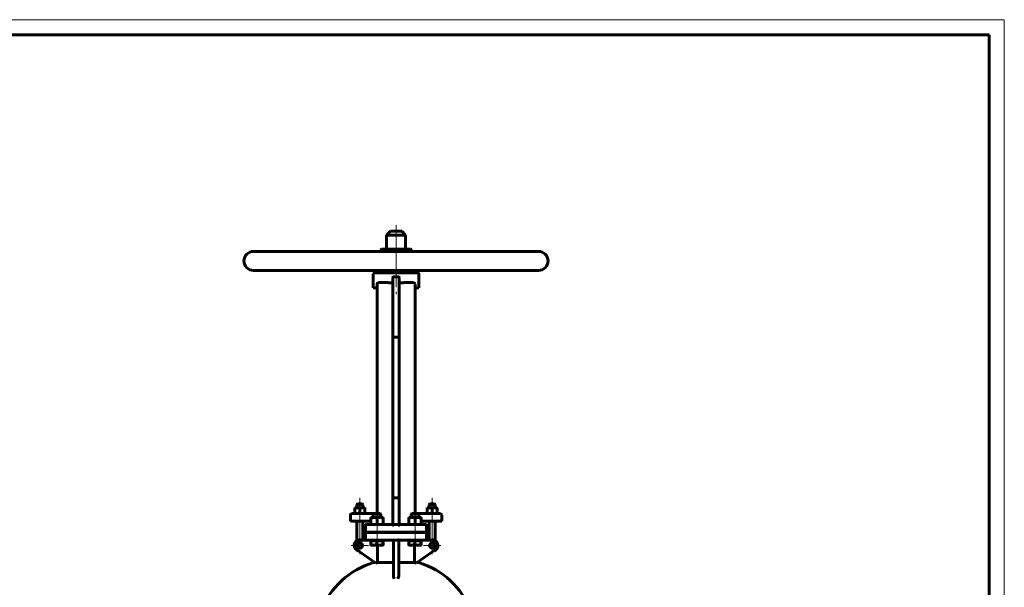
# Model space of a CAD drawing. Header units: millimetres. Extents: x 0 to 594, y 0 to 420.
# Tile 9 of 9: x 270 to 594, y 234 to 420. Entities that reach past the tile are written whole.
import ezdxf

# ---------------------------------------------------------------- set-up
doc = ezdxf.new("R2010")
doc.units = ezdxf.units.MM
for name, pattern in [('K5LT_AXLED', [12, 7.5, -1.5, 1.5, -1.5]), ('K5LT_BASIC', [0]), ('K5LT_THIN', [0])]:
    doc.linetypes.add(name, pattern=pattern)
doc.layers.add('Системный слой', color=7, linetype='Continuous')
doc.layers.add('Системный слой (1)', color=7, linetype='Continuous', true_color=0x6c6c6c)
doc.styles.add('KDIMTEXTSTYLE', font='txt', dxfattribs={"width": 0.96, "oblique": 15, "height": 5})
doc.styles.add('KTEXTSTYLE', font='txt', dxfattribs={"width": 0.96, "height": 5})
doc.dimstyles.new('KDIMSTYLE (0.25)', dxfattribs={"dimtxt": 5, "dimasz": 1, "dimexe": 2, "dimexo": 0, "dimgap": 1, "dimtad": 1, "dimlfac": 4, "dimtxsty": 'KDIMTEXTSTYLE', "dimsah": 1, "dimcen": 0, "dimdle": 1, "dimadec": 0, "dimazin": 0, "dimtfac": 0.667, "dimtmove": 0, "dimatfit": 3, "dimfxl": 1, "dimtvp": 1, "dimtolj": 1, "dimtzin": 0, "dimarcsym": 0})

# ---------------------------------------------------------------- blocks, each defined once
blk = doc.blocks.new('U46')
at = {"layer": 'Системный слой (1)', "color": 143, "linetype": 'K5LT_BASIC', "lineweight": 60, "true_color": 0x33acca}
for p, q in [((386.47, 254.11), (392.47, 254.11)), ((392.47, 254.11), (392.48, 254.11))]:
    blk.add_line(p, q, dxfattribs=at)
blk = doc.blocks.new('U47')
at = {"layer": 'Системный слой (1)', "color": 143, "linetype": 'K5LT_BASIC', "lineweight": 60, "true_color": 0x33acca}
for start, end in [(180, 236.8486), (236.8486, 270)]:
    blk.add_arc((395.47, 254.61), 0.5, start, end, dxfattribs=at)
blk = doc.blocks.new('U48')
at = {"layer": 'Системный слой (1)', "color": 143, "linetype": 'K5LT_BASIC', "lineweight": 60, "true_color": 0x33acca}
for p, q in [((393.09, 241.63), (387.87, 241.63)), ((400.06, 241.63), (394.84, 241.63))]:
    blk.add_line(p, q, dxfattribs=at)
blk = doc.blocks.new('U49')
at = {"layer": 'Системный слой (1)', "color": 143, "linetype": 'K5LT_BASIC', "lineweight": 60, "true_color": 0x33acca}
for p, q in [((392.47, 254.11), (392.47, 254.11)), ((392.47, 254.11), (392.47, 254.11)), ((392.47, 254.11), (392.48, 254.11)), ((392.48, 254.11), (392.48, 254.11)), ((392.48, 254.11), (392.49, 254.11)), ((392.83, 254.26), (392.83, 254.26))]:
    blk.add_line(p, q, dxfattribs=at)
blk = doc.blocks.new('U50')
at = {"layer": 'Системный слой (1)', "color": 143, "linetype": 'K5LT_BASIC', "lineweight": 60, "true_color": 0x33acca}
for p, q in [((392.47, 254.11), (392.47, 254.11)), ((392.47, 254.11), (392.47, 254.11)), ((392.47, 254.11), (392.47, 254.11)), ((392.47, 254.11), (392.54, 254.11)), ((392.54, 254.11), (392.6, 254.13)), ((392.6, 254.13), (392.67, 254.15))]:
    blk.add_line(p, q, dxfattribs=at)
blk = doc.blocks.new('U51')
at = {"layer": 'Системный слой (1)', "color": 143, "linetype": 'K5LT_BASIC', "lineweight": 60, "true_color": 0x33acca}
for start, end in [(106.6015, 159.0486), (20.9328, 73.3985)]:
    blk.add_arc((393.97, 216.47), 26.25, start, end, dxfattribs=at)
blk = doc.blocks.new('U52')
at = {"layer": 'Системный слой (1)', "color": 143, "linetype": 'K5LT_BASIC', "lineweight": 60, "true_color": 0x33acca}
for p, q in [((395.47, 254.11), (395.45, 254.11)), ((401.47, 254.11), (395.46, 254.11))]:
    blk.add_line(p, q, dxfattribs=at)
blk = doc.blocks.new('U54')
at = {"layer": 'Системный слой (1)', "color": 143, "linetype": 'K5LT_BASIC', "lineweight": 60, "true_color": 0x33acca}
for p, q in [((395.21, 254.18), (395.1, 254.26)), ((395.34, 254.13), (395.21, 254.18)), ((395.47, 254.11), (395.34, 254.13))]:
    blk.add_line(p, q, dxfattribs=at)
blk = doc.blocks.new('U55')
at = {"layer": 'Системный слой (1)', "color": 143, "linetype": 'K5LT_BASIC', "lineweight": 60, "true_color": 0x33acca}
for p, q in [((395.34, 254.12), (395.38, 254.12)), ((395.38, 254.12), (395.42, 254.11)), ((395.42, 254.11), (395.47, 254.11)), ((395.47, 254.11), (395.47, 254.11)), ((395.47, 254.11), (395.47, 254.11)), ((395.47, 254.11), (395.47, 254.11))]:
    blk.add_line(p, q, dxfattribs=at)
blk = doc.blocks.new('U59')
at = {"layer": 'Системный слой (1)', "color": 143, "linetype": 'K5LT_BASIC', "lineweight": 60, "true_color": 0x33acca}
for p, q in [((400.17, 257.73), (399.2, 257.73)), ((401.24, 257.73), (400.17, 257.73))]:
    blk.add_line(p, q, dxfattribs=at)
blk = doc.blocks.new('U61')
at = {"layer": 'Системный слой (1)', "color": 143, "linetype": 'K5LT_BASIC', "lineweight": 60, "true_color": 0x33acca}
for p, q in [((402.21, 247.38), (402.21, 247.38)), ((402.21, 247.38), (402.22, 247.38)), ((402.22, 247.38), (402.23, 247.41)), ((402.22, 247.38), (402.22, 247.38)), ((402.23, 247.41), (402.25, 247.47)), ((402.25, 247.47), (402.26, 247.56))]:
    blk.add_line(p, q, dxfattribs=at)
blk = doc.blocks.new('U62')
at = {"layer": 'Системный слой (1)', "color": 143, "linetype": 'K5LT_BASIC', "lineweight": 60, "true_color": 0x33acca}
for p, q in [((391.16, 344.61), (389.22, 344.61)), ((398.72, 344.61), (391.16, 344.61))]:
    blk.add_line(p, q, dxfattribs=at)
blk = doc.blocks.new('U65')
at = {"layer": 'Системный слой (1)', "color": 143, "linetype": 'K5LT_BASIC', "lineweight": 60, "true_color": 0x33acca}
for p, q in [((387.67, 257.73), (386.7, 257.73)), ((388.74, 257.73), (387.67, 257.73))]:
    blk.add_line(p, q, dxfattribs=at)
blk = doc.blocks.new('U72')
at = {"layer": 'Системный слой (1)', "color": 143, "linetype": 'K5LT_BASIC', "lineweight": 60, "true_color": 0x33acca}
for p, q in [((389.71, 247.38), (389.71, 247.38)), ((389.71, 247.38), (389.72, 247.38)), ((389.72, 247.38), (389.73, 247.41)), ((389.72, 247.38), (389.72, 247.38)), ((389.73, 247.41), (389.75, 247.47)), ((389.75, 247.47), (389.76, 247.56))]:
    blk.add_line(p, q, dxfattribs=at)
blk = doc.blocks.new('U79')
at = {"layer": 'Системный слой (1)', "color": 30, "linetype": 'K5LT_AXLED', "lineweight": 18, "true_color": 0xff8000}
for q in [(382.07, 250.11), (379.19, 247.23), (384.94, 247.23), (382.07, 244.36)]:
    blk.add_line((382.07, 247.23), q, dxfattribs=at)
blk = doc.blocks.new('U81')
at = {"layer": 'Системный слой (1)', "color": 30, "linetype": 'K5LT_AXLED', "lineweight": 18, "true_color": 0xff8000}
for q in [(405.87, 250.11), (402.99, 247.23), (408.74, 247.23), (405.87, 244.36)]:
    blk.add_line((405.87, 247.23), q, dxfattribs=at)
blk = doc.blocks.new('D3')
at = {"layer": 'Системный слой (1)'}
for points in [[(417.6, 187.1), (421.05, 190.77), (416.77, 188.12), (417.57, 187.92)], [(366.88, 146.44), (371.16, 149.1), (370.36, 149.29), (370.33, 150.12)]]:
    blk.add_hatch(color=7, dxfattribs=at).paths.add_polyline_path(points)
at = {"layer": 'Системный слой (1)', "color": 7, "linetype": 'K5LT_THIN', "lineweight": 18, "true_color": 0xffffff}
for p, q in [((421.05, 190.77), (430.94, 198.87)), ((366.88, 146.44), (421.05, 190.77)), ((416.77, 188.12), (421.05, 190.77)), ((417.57, 187.92), (416.77, 188.12)), ((417.6, 187.1), (417.57, 187.92)), ((421.05, 190.77), (417.6, 187.1)), ((366.88, 146.44), (370.33, 150.12)), ((371.16, 149.1), (366.88, 146.44)), ((370.33, 150.12), (370.36, 149.29)), ((370.36, 149.29), (371.16, 149.1))]:
    blk.add_line(p, q, dxfattribs=at)
blk.add_wipeout([(432.94, 199.87), (432.94, 207.25), (447.01, 207.25), (447.01, 199.87)]).dxf.layer = 'Системный слой (1)'
blk.add_line((430.94, 198.87), (449.6, 198.87), dxfattribs=at)
at = {"layer": 'Системный слой (1)', "color": 7, "char_height": 5, "attachment_point": 1, "style": 'KTEXTSTYLE'}
for s, insert in [('\\fArial|b0|c204|p34;\\H5.0;\\W1.000;\\Q15;\\fGOST Type AU|b0|i0|c204|p34;\\Q15;\\W0.960;⌀', (432.94, 206.45)), ('\\fArial|b0|c204|p34;\\H5.0;\\W1.000;\\Q15;\\fGOST Type AU|b0|i0|c204|p34;\\Q15;\\W0.960;280', (436.25, 206.45))]:
    blk.add_mtext(s, dxfattribs=dict(at, insert=insert))
blk = doc.blocks.new('KDIMARROW_01')
at = {"layer": 'Системный слой'}
blk.add_hatch(color=0, dxfattribs=at).paths.add_polyline_path([(-5, -0.66), (0, 0), (-5, 0.66), (-4.5, 0)])
at = {"layer": 'Системный слой', "color": 0, "linetype": 'K5LT_THIN', "lineweight": 18}
for p, q in [((-4.5, 0), (-5, 0.66)), ((-5, 0.66), (0, 0)), ((0, 0), (-5, -0.66)), ((-5, -0.66), (-4.5, 0))]:
    blk.add_line(p, q, dxfattribs=at)
at = {"layer": 'Системный слой (1)', "color": 0, "linetype": 'K5LT_THIN', "lineweight": 18}
blk.add_line((183, 168.61), (182.75, 168.61), dxfattribs=at)
blk = doc.blocks.new('D5')
at = {"layer": 'Системный слой (1)'}
for points in [[(381.78, 186.33), (378.29, 189.98), (380.72, 185.55), (380.95, 186.35)], [(409.64, 147.24), (407.21, 151.66), (406.98, 150.87), (406.15, 150.88)]]:
    blk.add_hatch(color=7, dxfattribs=at).paths.add_polyline_path(points)
at = {"layer": 'Системный слой (1)', "color": 7, "linetype": 'K5LT_THIN', "lineweight": 18, "true_color": 0xffffff}
for p, q in [((378.29, 189.98), (381.78, 186.33)), ((380.72, 185.55), (378.29, 189.98)), ((378.29, 189.98), (409.64, 147.24)), ((380.95, 186.35), (380.72, 185.55)), ((381.78, 186.33), (380.95, 186.35)), ((409.64, 147.24), (406.15, 150.88)), ((406.15, 150.88), (406.98, 150.87)), ((406.98, 150.87), (407.21, 151.66)), ((407.21, 151.66), (409.64, 147.24)), ((409.64, 147.24), (425.03, 126.26))]:
    blk.add_line(p, q, dxfattribs=at)
blk.add_wipeout([(427.03, 127.26), (427.03, 134.65), (440.08, 134.65), (440.08, 127.26)]).dxf.layer = 'Системный слой (1)'
blk.add_line((425.03, 126.26), (442.62, 126.26), dxfattribs=at)
at = {"layer": 'Системный слой (1)', "color": 7, "char_height": 5, "attachment_point": 1, "style": 'KTEXTSTYLE'}
for s, insert in [('\\fArial|b0|c204|p34;\\H5.0;\\W1.000;\\Q15;\\fGOST Type AU|b0|i0|c204|p34;\\Q15;\\W0.960;⌀', (427.03, 133.85)), ('\\fArial|b0|c204|p34;\\H5.0;\\W1.000;\\Q15;\\fGOST Type AU|b0|i0|c204|p34;\\Q15;\\W0.960;212', (430.34, 133.85))]:
    blk.add_mtext(s, dxfattribs=dict(at, insert=insert))
blk = doc.blocks.new('U83')
at = {"color": 7, "linetype": 'K5LT_THIN', "lineweight": 18, "true_color": 0xffffff}
for p, q in [((0, 420), (594, 420)), ((594, 420), (594, 0))]:
    blk.add_line(p, q, dxfattribs=at)
at = {"color": 143, "linetype": 'K5LT_BASIC', "lineweight": 60, "true_color": 0x33acca}
for p, q in [((20, 415), (589, 415)), ((589, 415), (589, 5))]:
    blk.add_line(p, q, dxfattribs=at)

msp = doc.modelspace()

# ---------------------------------------------------------------- linework, layer by layer
at = {"layer": 'Системный слой (1)', "color": 143, "linetype": 'K5LT_BASIC', "lineweight": 60, "true_color": 0x33acca}
for p, q in [((392.0904, 350.4834), (390.8404, 349.2334)), ((395.8404, 350.4834), (392.0904, 350.4834)), ((395.8404, 350.4834), (397.0904, 349.2334)), ((390.8404, 344.6084), (390.8404, 349.2334)), ((390.8404, 349.2334), (397.0904, 349.2334)), ((397.0904, 344.6084), (397.0904, 349.2334)), ((347.0904, 343.8584), (440.8404, 343.8584)), ((388.9654, 343.8584), (388.9654, 344.3584)), ((398.9654, 343.8584), (398.9654, 344.3584)), ((347.0904, 337.6084), (440.8404, 337.6084)), ((400.9654, 336.8584), (386.9654, 336.8584)), ((388.9654, 337.1084), (388.9654, 337.6084)), ((398.9654, 337.1084), (398.9654, 337.6084)), ((386.4654, 331.8584), (386.4654, 336.3584)), ((388.2154, 333.6084), (390.9611, 333.6084)), ((392.9654, 335.2974), (392.9654, 330.5474)), ((393.2154, 335.5474), (394.7154, 335.5474)), ((394.9654, 330.5474), (394.9654, 335.2974)), ((396.9696, 333.6084), (399.7154, 333.6084)), ((401.4654, 331.8584), (401.4654, 336.3584)), ((387.7154, 331.8584), (386.4654, 331.8584)), ((387.7154, 333.1084), (387.7154, 329.8584)), ((392.9654, 330.5474), (392.9654, 330.0236)), ((394.9654, 330.0236), (394.9654, 330.5474)), ((400.2154, 329.8584), (400.2154, 333.1084)), ((401.4654, 331.8584), (400.2154, 331.8584)), ((387.7154, 257.7334), (387.7154, 329.8584)), ((392.9654, 330.0236), (392.9654, 329.6339)), ((392.9654, 329.6339), (392.9654, 315.6844)), ((394.9654, 329.6339), (394.9654, 330.0236)), ((394.9654, 315.6844), (394.9654, 329.6339)), ((400.2154, 257.7334), (400.2154, 329.8584)), ((392.9654, 315.6844), (393.2154, 315.6844)), ((392.9654, 262.9344), (392.9654, 315.6844)), ((393.2154, 315.6844), (394.7154, 315.6844)), ((394.7154, 315.6844), (394.9654, 315.6844)), ((394.9654, 262.9344), (394.9654, 315.6844)), ((392.9654, 262.9344), (392.9654, 254.6084)), ((392.9654, 262.9344), (393.2154, 262.9344)), ((394.7154, 262.9344), (393.2154, 262.9344)), ((394.7154, 262.9344), (394.9654, 262.9344)), ((394.9654, 254.6084), (394.9654, 262.9344)), ((380.4401, 259.6084), (381.2526, 259.6084)), ((380.4401, 259.4632), (380.4401, 259.6084)), ((380.4401, 259.4632), (380.4401, 257.8785)), ((381.3151, 260.9209), (381.0651, 260.6709)), ((381.0651, 260.6709), (383.0651, 260.6709)), ((381.0651, 259.6084), (381.0651, 260.6709)), ((381.2526, 259.6084), (382.8776, 259.6084)), ((382.8151, 260.9209), (381.3151, 260.9209)), ((382.0651, 259.4632), (382.0651, 257.8785)), ((382.8151, 260.9209), (383.0651, 260.6709)), ((382.8776, 259.6084), (383.6901, 259.6084)), ((383.0651, 259.6084), (383.0651, 260.6709)), ((383.6901, 259.6084), (383.6901, 259.4632)), ((383.6901, 259.4632), (383.6901, 257.8785)), ((404.2406, 259.6084), (404.2406, 259.4632)), ((405.0531, 259.6084), (404.2406, 259.6084)), ((404.2406, 259.4632), (404.2406, 257.8785)), ((405.1156, 260.9209), (404.8656, 260.6709)), ((404.8656, 260.6709), (406.8656, 260.6709)), ((404.8656, 259.6084), (404.8656, 260.6709)), ((406.6781, 259.6084), (405.0531, 259.6084)), ((406.6156, 260.9209), (405.1156, 260.9209)), ((405.8656, 259.4632), (405.8656, 257.8785)), ((406.6156, 260.9209), (406.8656, 260.6709)), ((407.4906, 259.6084), (406.6781, 259.6084)), ((406.8656, 259.6084), (406.8656, 260.6709)), ((407.4906, 259.4632), (407.4906, 259.6084)), ((407.4906, 259.4632), (407.4906, 257.8785)), ((378.9401, 255.2334), (378.9401, 257.2334)), ((381.2379, 257.7334), (379.4401, 257.7334)), ((380.4401, 257.7334), (380.4401, 257.8785)), ((386.6954, 257.7334), (381.2379, 257.7334)), ((383.6901, 257.8785), (383.6901, 257.7334)), ((385.7154, 256.2548), (385.7154, 256.4334)), ((385.7154, 256.4334), (386.7154, 256.4334)), ((385.7154, 256.2548), (385.7154, 254.287)), ((386.6954, 257.7334), (386.4654, 257.5033)), ((386.4654, 257.5033), (387.6631, 257.5033)), ((386.4654, 256.4334), (386.4654, 257.5033)), ((386.7154, 256.4334), (388.7154, 256.4334)), ((387.6631, 257.5033), (388.9654, 257.5033)), ((387.7154, 256.2548), (387.7154, 254.287)), ((388.7154, 256.4334), (389.7154, 256.4334)), ((388.7353, 257.7334), (388.9654, 257.5033)), ((388.9654, 256.4334), (388.9654, 257.5033)), ((389.7154, 256.4334), (389.7154, 256.2548)), ((389.7154, 256.2548), (389.7154, 254.287)), ((398.2154, 256.4334), (399.2154, 256.4334)), ((398.2154, 256.2548), (398.2154, 256.4334)), ((398.2154, 256.2548), (398.2154, 254.287)), ((399.1954, 257.7334), (398.9654, 257.5033)), ((398.9654, 257.5033), (400.1631, 257.5033)), ((398.9654, 256.4334), (398.9654, 257.5033)), ((399.2154, 256.4334), (401.2154, 256.4334)), ((400.1631, 257.5033), (401.4654, 257.5033)), ((400.2154, 256.2548), (400.2154, 254.287)), ((401.2154, 256.4334), (402.2154, 256.4334)), ((406.6928, 257.7334), (401.2353, 257.7334)), ((401.2353, 257.7334), (401.4654, 257.5033)), ((401.4654, 256.4334), (401.4654, 257.5033)), ((402.2154, 256.4334), (402.2154, 256.2548)), ((402.2154, 256.2548), (402.2154, 254.287)), ((404.2406, 257.8785), (404.2406, 257.7334)), ((408.4906, 257.7334), (406.6928, 257.7334)), ((407.4906, 257.7334), (407.4906, 257.8785)), ((408.9906, 255.2334), (408.9906, 257.2334)), ((378.9401, 255.2334), (381.0804, 255.2334)), ((381.0651, 248.8195), (381.0651, 255.2334)), ((381.0804, 255.2334), (385.7154, 255.2334)), ((383.0651, 248.9834), (383.0651, 255.2334)), ((383.9654, 251.6084), (383.9654, 253.8584)), ((386.4654, 254.1084), (384.2154, 254.1084)), ((385.7154, 254.1084), (385.7154, 254.287)), ((389.7154, 254.287), (389.7154, 254.1084)), ((393.2154, 254.1084), (394.7154, 254.1084)), ((398.2154, 254.1084), (398.2154, 254.287)), ((403.7154, 254.1084), (401.4654, 254.1084)), ((402.2154, 255.2334), (406.8504, 255.2334)), ((402.2154, 254.287), (402.2154, 254.1084)), ((403.9654, 251.6084), (403.9654, 253.8584)), ((404.8656, 248.9834), (404.8656, 255.2334)), ((406.8504, 255.2334), (408.9906, 255.2334)), ((406.8656, 248.8195), (406.8656, 255.2334)), ((383.9654, 251.6084), (386.4654, 251.6084)), ((386.4654, 251.4834), (383.9654, 251.4834)), ((383.9654, 251.4834), (383.9654, 249.2334)), ((386.4654, 251.6084), (401.4654, 251.6084)), ((386.4654, 251.4834), (386.4654, 251.6084)), ((401.4654, 251.4834), (386.4654, 251.4834)), ((388.9654, 251.4834), (388.9654, 251.6084)), ((398.9654, 251.4834), (398.9654, 251.6084)), ((401.4654, 251.6084), (403.9654, 251.6084)), ((401.4654, 251.4834), (401.4654, 251.6084)), ((403.9654, 251.4834), (401.4654, 251.4834)), ((403.9654, 249.2334), (403.9654, 251.4834)), ((384.2154, 248.9834), (382.0651, 248.9834)), ((384.2154, 248.9834), (386.4654, 248.9834)), ((385.6688, 248.8334), (386.6438, 248.8334)), ((385.6688, 248.8334), (385.6688, 247.562)), ((385.7154, 247.3834), (385.7124, 247.385)), ((385.7154, 248.8334), (385.7154, 248.9834)), ((386.6438, 247.3834), (385.7154, 247.3834)), ((386.4654, 248.9834), (393.108, 248.9834)), ((386.6438, 248.8334), (387.6187, 248.8334)), ((388.642, 247.3834), (386.6438, 247.3834)), ((387.6187, 248.8334), (388.642, 248.8334)), ((387.6187, 248.8334), (387.6187, 247.562)), ((387.8736, 247.3834), (387.8736, 241.6272)), ((388.642, 248.8334), (389.6653, 248.8334)), ((389.7136, 247.3834), (388.642, 247.3834)), ((389.6653, 248.8334), (389.7136, 248.8334)), ((389.6653, 248.8334), (389.6653, 247.562)), ((389.7136, 248.8334), (389.7619, 248.8334)), ((389.7154, 247.3834), (389.7136, 247.3834)), ((389.7154, 248.8334), (389.7154, 248.9834)), ((389.7154, 247.3834), (389.7183, 247.385)), ((389.7619, 248.8334), (389.7619, 247.562)), ((393.0904, 248.9834), (393.0904, 247.4786)), ((393.0904, 247.4786), (393.0904, 238.8208)), ((393.3404, 248.9834), (394.5904, 248.9834)), ((394.8227, 248.9834), (401.4654, 248.9834)), ((394.8404, 247.4786), (394.8404, 248.9834)), ((394.8404, 238.8208), (394.8404, 247.4786)), ((398.1688, 248.8334), (398.1688, 247.562)), ((398.1688, 248.8334), (399.1438, 248.8334)), ((398.2154, 247.3834), (398.2124, 247.385)), ((398.2154, 248.8334), (398.2154, 248.9834)), ((399.1438, 247.3834), (398.2154, 247.3834)), ((399.1438, 248.8334), (400.1187, 248.8334)), ((401.142, 247.3834), (399.1438, 247.3834)), ((400.0571, 241.6272), (400.0571, 247.3834)), ((400.1187, 248.8334), (401.142, 248.8334)), ((400.1187, 248.8334), (400.1187, 247.562)), ((401.142, 248.8334), (402.1653, 248.8334)), ((402.2136, 247.3834), (401.142, 247.3834)), ((401.4654, 248.9834), (403.7154, 248.9834)), ((402.1653, 248.8334), (402.2136, 248.8334)), ((402.1653, 248.8334), (402.1653, 247.562)), ((402.2136, 248.8334), (402.2619, 248.8334)), ((402.2154, 247.3834), (402.2136, 247.3834)), ((405.8656, 248.9834), (402.2154, 248.9834)), ((402.2154, 248.8334), (402.2154, 248.9834)), ((402.2154, 247.3834), (402.2183, 247.385)), ((402.2619, 248.8334), (402.2619, 247.562)), ((381.0686, 245.7948), (387.297, 241.4806)), ((400.6337, 241.4806), (406.8621, 245.7948)), ((386.4654, 241.6272), (386.4654, 242.0566)), ((387.0852, 241.6272), (386.4654, 241.6272)), ((401.4654, 241.6272), (400.8455, 241.6272)), ((401.4654, 241.6272), (401.4654, 242.0566)), ((393.0904, 238.8208), (393.0904, 237.1034)), ((394.8404, 237.1034), (394.8404, 238.8208))]:
    msp.add_line(p, q, dxfattribs=at)
at = {"layer": 'Системный слой (1)', "color": 30, "linetype": 'K5LT_AXLED', "lineweight": 18, "true_color": 0xff8000}
for p, q in [((393.9654, 352.4834), (393.9654, 341.8584)), ((393.9654, 344.6084), (393.9654, 336.8584)), ((393.9654, 339.6084), (393.9654, 329.8584)), ((382.0651, 262.9209), (382.0651, 257.6084)), ((405.8656, 262.9209), (405.8656, 257.6084)), ((387.7154, 259.7334), (387.7154, 254.4334)), ((400.2154, 259.7334), (400.2154, 254.4334)), ((382.0651, 257.2334), (382.0651, 246.8194)), ((405.8656, 257.2334), (405.8656, 246.8194)), ((387.7154, 253.6084), (387.7154, 249.4834)), ((400.2154, 253.6084), (400.2154, 249.4834)), ((387.7154, 250.9834), (387.7154, 246.8334)), ((400.2154, 250.9834), (400.2154, 246.8334))]:
    msp.add_line(p, q, dxfattribs=at)
at = {"layer": 'Системный слой (1)', "color": 143, "linetype": 'K5LT_BASIC', "lineweight": 60, "true_color": 0x33acca}
for centre in [(382.0651, 247.2334), (405.8656, 247.2334)]:
    msp.add_circle(centre, 0.875, dxfattribs=at)
for centre, radius, start, end in [((347.0904, 340.7334), 3.125, 90, 270), ((389.2154, 344.3584), 0.25, 90, 180), ((398.7154, 344.3584), 0.25, 0, 90), ((440.8404, 340.7334), 3.125, 270, 90), ((386.9654, 336.3584), 0.5, 90, 180), ((389.2154, 337.1084), 0.25, 180, 270), ((398.7154, 337.1084), 0.25, 270, 0), ((400.9654, 336.3584), 0.5, 0, 90), ((388.2154, 333.1084), 0.5, 90, 180), ((393.2154, 335.2974), 0.25, 90, 180), ((394.7154, 335.2974), 0.25, 0, 90), ((399.7154, 333.1084), 0.5, 0, 90), ((379.4401, 257.2334), 0.5, 90, 180), ((408.4906, 257.2334), 0.5, 0, 90), ((384.2154, 253.8584), 0.25, 90, 180), ((392.4654, 254.6084), 0.5, 270, 0), ((403.7154, 253.8584), 0.25, 0, 90), ((382.0651, 247.2334), 1.875, 68.96053, 180), ((382.0651, 247.2334), 1.875, 180, 256.329994), ((382.0651, 247.2334), 1.75, 90, 235.290524), ((384.2154, 249.2334), 0.25, 180, 270), ((403.7154, 249.2334), 0.25, 270, 0), ((405.8656, 247.2334), 1.875, 283.670006, 111.03947), ((405.8656, 247.2334), 1.75, 304.709476, 90), ((393.9654, 216.4715), 25.8828, 103.612751, 104.929907), ((393.9654, 216.4715), 25.8828, 75.070093, 76.387249)]:
    msp.add_arc(centre, radius, start, end, dxfattribs=at)
for centre, major_axis, ratio, start_param, end_param in [((392.4654, 254.6084), (0, 0.5), 0.5, 3.14159265, 4.71238898), ((393.2154, 253.1463), (0, 0.9621), 0.25984355, 0, 0.41239705), ((394.7154, 253.1463), (0, 0.9621), 0.25984355, 5.87078826, 6.28318531), ((395.4654, 254.6084), (0, -0.5), 0.5, 4.71238898, 6.28318531)]:
    msp.add_ellipse(centre, major_axis=major_axis, ratio=ratio, start_param=start_param, end_param=end_param, dxfattribs=at)
for points, knots in [([(392.7154, 333.5717), (392.3382, 333.5807), (391.9606, 333.5926), (391.3786, 333.6052), (391.1673, 333.6084), (390.9611, 333.6084)], [4.698756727, 4.698756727, 4.698756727, 4.698756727, 5.133212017, 5.133212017, 5.387086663, 5.387086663, 5.387086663, 5.387086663]), ([(392.7154, 333.5717), (392.7459, 333.571), (392.7763, 333.5759), (392.8349, 333.5974), (392.8622, 333.614), (392.9089, 333.657), (392.9278, 333.6827), (392.9551, 333.7405), (392.9631, 333.772), (392.9652, 333.8091), (392.9654, 333.814), (392.9654, 333.8188)], [0.319142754, 0.319142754, 0.319142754, 0.319142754, 0.356352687, 0.356352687, 0.39481362, 0.39481362, 0.432993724, 0.432993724, 0.471681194, 0.471681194, 0.477558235, 0.477558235, 0.477558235, 0.477558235]), ([(394.9654, 333.8188), (394.9654, 333.8182), (394.9654, 333.8175), (394.9656, 333.784), (394.9722, 333.7516), (394.9973, 333.6918), (395.0153, 333.6649), (395.0604, 333.62), (395.0868, 333.6023), (395.1453, 333.578), (395.1768, 333.5718), (395.2108, 333.5716), (395.2131, 333.5717), (395.2154, 333.5717)], [0.160176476, 0.160176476, 0.160176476, 0.160176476, 0.160985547, 0.160985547, 0.200349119, 0.200349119, 0.238946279, 0.238946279, 0.277153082, 0.277153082, 0.315763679, 0.315763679, 0.318551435, 0.318551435, 0.318551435, 0.318551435]), ([(396.9696, 333.6084), (396.7634, 333.6084), (396.5521, 333.6052), (395.9701, 333.5926), (395.5925, 333.5807), (395.2154, 333.5717)], [3.037187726, 3.037187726, 3.037187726, 3.037187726, 3.291062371, 3.291062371, 3.725517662, 3.725517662, 3.725517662, 3.725517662]), ([(392.8642, 254.3068), (392.8662, 254.3094), (392.8682, 254.312), (392.8733, 254.3191), (392.8764, 254.3236), (392.8842, 254.3351), (392.8885, 254.3423), (392.8932, 254.3497), (392.8934, 254.35), (392.8986, 254.3586), (392.9033, 254.367), (392.9122, 254.3841), (392.9162, 254.3928), (392.9204, 254.4015), (392.9204, 254.4016), (392.9244, 254.4104), (392.9281, 254.4193), (392.9323, 254.4301), (392.9329, 254.4318), (392.9335, 254.4335)], [0, 0, 0, 0, 0.7313748, 0.7313748, 1.95033281, 1.95033281, 3.82553617, 3.82553617, 3.90066561, 3.90066561, 6.0541988, 6.0541988, 8.19282867, 8.19282867, 8.207732, 8.207732, 10.36126519, 10.36126519, 10.76766596, 10.76766596, 10.76766596, 10.76766596]), ([(392.8741, 253.8584), (392.8753, 253.8587), (392.8764, 253.8591), (392.9398, 253.8778), (392.989, 253.8975), (393.0667, 253.9594), (393.0937, 253.9916), (393.1152, 254.0277)], [-0.001446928, -0.001446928, -0.001446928, -0.001446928, 0, 0, 0.077832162, 0.077832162, 0.13508129, 0.13508129, 0.13508129, 0.13508129]), ([(392.9083, 254.377), (392.9103, 254.3808), (392.9122, 254.3846), (392.9173, 254.3951), (392.9204, 254.4018), (392.9264, 254.4155), (392.9292, 254.4225), (392.9328, 254.4317), (392.9336, 254.434), (392.9351, 254.438), (392.9358, 254.4399), (392.9377, 254.4453), (392.939, 254.4489), (392.9406, 254.4538), (392.941, 254.4551), (392.9414, 254.4563)], [0.69005348, 0.69005348, 0.69005348, 0.69005348, 2.07016045, 2.07016045, 4.47016045, 4.47016045, 6.87016045, 6.87016045, 7.64428524, 7.64428524, 8.25822803, 8.25822803, 9.4861136, 9.4861136, 9.90289695, 9.90289695, 9.90289695, 9.90289695]), ([(394.8156, 254.0277), (394.8224, 254.0162), (394.8298, 254.005), (394.8564, 253.9696), (394.8814, 253.9427), (394.9546, 253.8928), (394.9972, 253.876), (395.0543, 253.8591), (395.0555, 253.8587), (395.0566, 253.8584)], [0, 0, 0, 0, 0.016076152, 0.016076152, 0.0531655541, 0.0531655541, 0.0943999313, 0.0943999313, 0.0952514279, 0.0952514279, 0.0952514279, 0.0952514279]), ([(395.0292, 254.3658), (395.0312, 254.3623), (395.0332, 254.3589), (395.0382, 254.3502), (395.0413, 254.3451), (395.0498, 254.3316), (395.0554, 254.3233), (395.0706, 254.3021), (395.0806, 254.2895), (395.0952, 254.2727), (395.0993, 254.2682), (395.1035, 254.2638), (395.1036, 254.2637), (395.1076, 254.2596), (395.1114, 254.2555), (395.1185, 254.2485), (395.1217, 254.2454), (395.1312, 254.2365), (395.1376, 254.2307), (395.1499, 254.2203), (395.1558, 254.2156), (395.1715, 254.2036), (395.1816, 254.1965), (395.1919, 254.1897)], [0, 0, 0, 0, 0.58701051, 0.58701051, 1.46752628, 1.46752628, 2.93505255, 2.93505255, 5.30707594, 5.30707594, 6.19563025, 6.19563025, 6.21085047, 6.21085047, 7.03136963, 7.03136963, 7.67909934, 7.67909934, 8.94996396, 8.94996396, 10.05112273, 10.05112273, 11.86011696, 11.86011696, 11.86011696, 11.86011696]), ([(393.3404, 248.9834), (393.3115, 248.9834), (393.2779, 248.9913), (393.2225, 249.0175), (393.192, 249.0416), (393.1465, 249.0934), (393.1247, 249.1315), (393.1045, 249.1863), (393.0983, 249.2098), (393.0946, 249.2334)], [0.325852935, 0.325852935, 0.325852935, 0.325852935, 0.360441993, 0.360441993, 0.399335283, 0.399335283, 0.443207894, 0.443207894, 0.469472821, 0.469472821, 0.469472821, 0.469472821]), ([(393.0946, 249.2334), (393.0997, 249.2009), (393.1085, 249.1693), (393.1249, 249.1139), (393.1325, 249.0893), (393.14, 249.0498), (393.1409, 249.0345), (393.1367, 249.0066), (393.1308, 248.9967), (393.1193, 248.9859), (393.1134, 248.9834), (393.108, 248.9834)], [-0.334917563, -0.334917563, -0.334917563, -0.334917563, -0.303782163, -0.303782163, -0.275473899, -0.275473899, -0.252150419, -0.252150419, -0.224050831, -0.224050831, -0.200623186, -0.200623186, -0.200623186, -0.200623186]), ([(394.8361, 249.2334), (394.8324, 249.2098), (394.8262, 249.1863), (394.806, 249.1315), (394.7842, 249.0934), (394.7388, 249.0416), (394.7082, 249.0175), (394.6528, 248.9913), (394.6192, 248.9834), (394.5904, 248.9834)], [0.182233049, 0.182233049, 0.182233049, 0.182233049, 0.208497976, 0.208497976, 0.252370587, 0.252370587, 0.291263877, 0.291263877, 0.325852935, 0.325852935, 0.325852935, 0.325852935]), ([(394.8227, 248.9834), (394.8154, 248.9834), (394.8072, 248.988), (394.7967, 249.003), (394.7915, 249.0134), (394.7902, 249.0463), (394.7927, 249.0634), (394.8032, 249.1069), (394.8121, 249.1342), (394.8265, 249.1856), (394.8324, 249.2093), (394.8361, 249.2334)], [-0.730701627, -0.730701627, -0.730701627, -0.730701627, -0.693681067, -0.693681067, -0.668983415, -0.668983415, -0.649233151, -0.649233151, -0.623917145, -0.623917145, -0.603755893, -0.603755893, -0.603755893, -0.603755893]), ([(393.3343, 236.4244), (393.334, 236.4251), (393.3336, 236.4258), (393.2687, 236.5515), (393.2043, 236.6755), (393.1194, 236.8976), (393.0904, 237.0032), (393.0904, 237.1034)], [-0.001370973, -0.001370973, -0.001370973, -0.001370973, 0, 0, 0.245567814, 0.245567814, 0.443939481, 0.443939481, 0.443939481, 0.443939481]), ([(394.8404, 237.1034), (394.8404, 237.0106), (394.8154, 236.9135), (394.7346, 236.6912), (394.666, 236.5593), (394.5971, 236.4258), (394.5967, 236.4251), (394.5964, 236.4244)], [0, 0, 0, 0, 0.180177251, 0.180177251, 0.435723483, 0.435723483, 0.43706637, 0.43706637, 0.43706637, 0.43706637])]:
    msp.add_open_spline(points, degree=3, knots=knots, dxfattribs=at)
for points, weights in [([(381.2526, 259.6084), (380.8755, 259.6084), (380.4401, 259.4632)], [1, 1.0379548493, 1]), ([(382.0651, 259.4632), (381.6297, 259.6084), (381.2526, 259.6084)], [1, 1.0379548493, 1]), ([(382.8776, 259.6084), (382.5005, 259.6084), (382.0651, 259.4632)], [1, 1.0379548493, 1]), ([(383.6901, 259.4632), (383.2547, 259.6084), (382.8776, 259.6084)], [1, 1.0379548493, 1]), ([(404.2406, 259.4632), (404.676, 259.6084), (405.0531, 259.6084)], [1, 1.0379548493, 1]), ([(405.0531, 259.6084), (405.4302, 259.6084), (405.8656, 259.4632)], [1, 1.0379548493, 1]), ([(405.8656, 259.4632), (406.301, 259.6084), (406.6781, 259.6084)], [1, 1.0379548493, 1]), ([(406.6781, 259.6084), (407.0552, 259.6084), (407.4906, 259.4632)], [1, 1.0379548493, 1]), ([(380.4401, 257.8785), (380.8755, 257.7334), (381.2526, 257.7334)], [1, 1.0379548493, 1]), ([(381.2526, 257.7334), (381.6297, 257.7334), (382.0651, 257.8785)], [1, 1.0379548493, 1]), ([(382.0651, 257.8785), (382.5005, 257.7334), (382.8776, 257.7334)], [1, 1.0379548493, 1]), ([(382.8776, 257.7334), (383.2547, 257.7334), (383.6901, 257.8785)], [1, 1.0379548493, 1]), ([(386.7154, 256.4334), (386.2513, 256.4334), (385.7154, 256.2548)], [1, 1.0379548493, 1]), ([(387.7154, 256.2548), (387.1795, 256.4334), (386.7154, 256.4334)], [1, 1.0379548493, 1]), ([(388.7154, 256.4334), (388.2513, 256.4334), (387.7154, 256.2548)], [1, 1.0379548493, 1]), ([(389.7154, 256.2548), (389.1795, 256.4334), (388.7154, 256.4334)], [1, 1.0379548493, 1]), ([(399.2154, 256.4334), (398.7513, 256.4334), (398.2154, 256.2548)], [1, 1.0379548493, 1]), ([(400.2154, 256.2548), (399.6795, 256.4334), (399.2154, 256.4334)], [1, 1.0379548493, 1]), ([(401.2154, 256.4334), (400.7513, 256.4334), (400.2154, 256.2548)], [1, 1.0379548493, 1]), ([(402.2154, 256.2548), (401.6795, 256.4334), (401.2154, 256.4334)], [1, 1.0379548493, 1]), ([(405.0531, 257.7334), (404.676, 257.7334), (404.2406, 257.8785)], [1, 1.0379548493, 1]), ([(405.8656, 257.8785), (405.4302, 257.7334), (405.0531, 257.7334)], [1, 1.0379548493, 1]), ([(406.6781, 257.7334), (406.301, 257.7334), (405.8656, 257.8785)], [1, 1.0379548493, 1]), ([(407.4906, 257.8785), (407.0552, 257.7334), (406.6781, 257.7334)], [1, 1.0379548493, 1]), ([(385.7154, 254.287), (386.2513, 254.1084), (386.7154, 254.1084)], [1, 1.0379548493, 1]), ([(386.7154, 254.1084), (387.1795, 254.1084), (387.7154, 254.287)], [1, 1.0379548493, 1]), ([(387.7154, 254.287), (388.2513, 254.1084), (388.7154, 254.1084)], [1, 1.0379548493, 1]), ([(388.7154, 254.1084), (389.1795, 254.1084), (389.7154, 254.287)], [1, 1.0379548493, 1]), ([(398.2154, 254.287), (398.7513, 254.1084), (399.2154, 254.1084)], [1, 1.0379548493, 1]), ([(399.2154, 254.1084), (399.6795, 254.1084), (400.2154, 254.287)], [1, 1.0379548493, 1]), ([(400.2154, 254.287), (400.7513, 254.1084), (401.2154, 254.1084)], [1, 1.0379548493, 1]), ([(401.2154, 254.1084), (401.6795, 254.1084), (402.2154, 254.287)], [1, 1.0379548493, 1]), ([(385.6688, 247.562), (386.1913, 247.3834), (386.6438, 247.3834)], [1, 1.0379548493, 1]), ([(385.7136, 247.3844), (385.6928, 247.3964), (385.6688, 247.562)], [1.0053035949, 1.0350862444, 1]), ([(386.6438, 247.3834), (387.0962, 247.3834), (387.6187, 247.562)], [1, 1.0379548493, 1]), ([(387.6187, 247.562), (388.1671, 247.3834), (388.642, 247.3834)], [1, 1.0379548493, 1]), ([(388.642, 247.3834), (389.1169, 247.3834), (389.6653, 247.562)], [1, 1.0379548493, 1]), ([(389.6653, 247.562), (389.6912, 247.3834), (389.7136, 247.3834)], [1, 1.0379548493, 1]), ([(398.2136, 247.3844), (398.1928, 247.3964), (398.1688, 247.562)], [1.0053035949, 1.0350862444, 1]), ([(398.1688, 247.562), (398.6913, 247.3834), (399.1438, 247.3834)], [1, 1.0379548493, 1]), ([(399.1438, 247.3834), (399.5962, 247.3834), (400.1187, 247.562)], [1, 1.0379548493, 1]), ([(400.1187, 247.562), (400.6671, 247.3834), (401.142, 247.3834)], [1, 1.0379548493, 1]), ([(401.142, 247.3834), (401.6169, 247.3834), (402.1653, 247.562)], [1, 1.0379548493, 1]), ([(402.1653, 247.562), (402.1912, 247.3834), (402.2136, 247.3834)], [1, 1.0379548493, 1])]:
    msp.add_rational_spline(points, weights, degree=2, dxfattribs=at)

# ---------------------------------------------------------------- block references
at = {"layer": 'Системный слой (1)'}
for name in ['U62', 'U65', 'U59', 'U46', 'U50', 'U49', 'U47', 'U54', 'U55', 'U52', 'U79', 'U81', 'U72', 'U61', 'U51', 'U48']:
    msp.add_blockref(name, (0, 0), dxfattribs=at)

# ---------------------------------------------------------------- next in the draw order: dimensions: what is measured, and where the dimension line sits
at = {"layer": 'Системный слой (1)', "color": 7}
dim = msp.add_diameter_dim_2p(p1=(285.6153, 79.9503), p2=(502.3154, 257.2665), dimstyle='KDIMSTYLE (0.25)', override={"dimtih": 1, "dimtoh": 1, "dimpost": '\\fGOST Type AU|b0|c204|p34;\\H5.0;\\W0.960;\\Q15;<>', "dimblk1": 'KDIMARROW_01', "dimblk2": 'KDIMARROW_01', "dimclrt": 7, "dimtol": 1, "dimtp": 0, "dimtm": 0, "dimtdec": 5, "dimtmove": 1, "dimatfit": 2, "dimtolj": 1}, dxfattribs=at)
dim.commit()
dim.dimension.update_dxf_attribs({"geometry": 'D3', "text_midpoint": (432.9429, 198.8654), "dimtype": 163})

# ---------------------------------------------------------------- next in the draw order: dimensions: what is measured, and where the dimension line sits
dim = msp.add_diameter_dim_2p(p1=(331.2685, 254.0783), p2=(456.6623, 83.1385), dimstyle='KDIMSTYLE (0.25)', override={"dimtih": 1, "dimtoh": 1, "dimpost": '\\fGOST Type AU|b0|c204|p34;\\H5.0;\\W0.960;\\Q15;<>', "dimblk1": 'KDIMARROW_01', "dimblk2": 'KDIMARROW_01', "dimclrt": 7, "dimtol": 1, "dimtp": 0, "dimtm": 0, "dimtdec": 5, "dimtmove": 1, "dimatfit": 2, "dimtolj": 1}, dxfattribs=at)
dim.commit()
dim.dimension.update_dxf_attribs({"geometry": 'D5', "text_midpoint": (427.0278, 126.2633), "dimtype": 163})

# ---------------------------------------------------------------- next in the draw order: block references
msp.add_blockref('U83', (0, 0))

doc.saveas('drawing.dxf')
